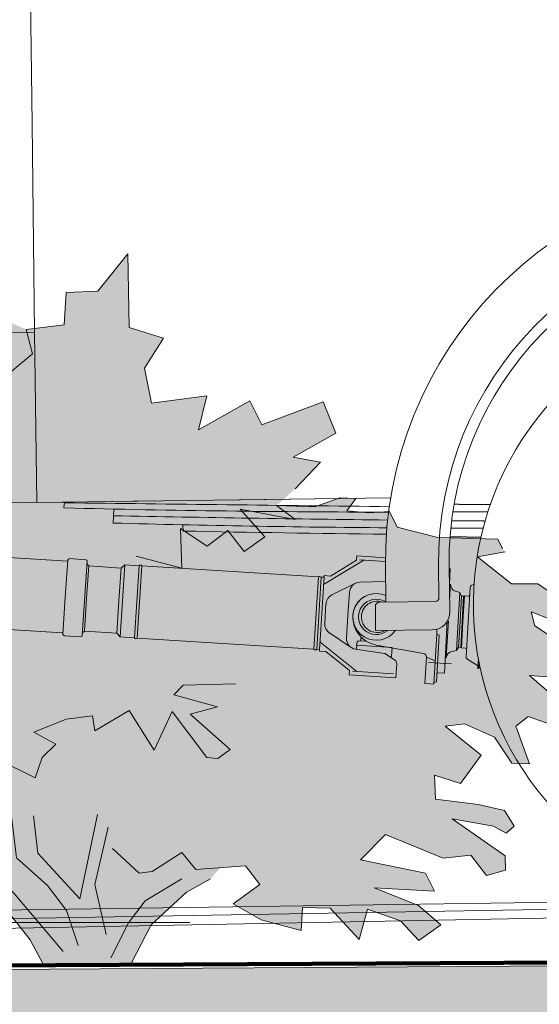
# Model space of a CAD drawing. Header units: metres. Extents: x -52 to 321, y -8 to 26.
# Tile 188 of 256: x 290.996 to 291.728, y -0.224 to 1.163. Entities that reach past the tile are written whole.
import ezdxf

# ---------------------------------------------------------------- set-up
doc = ezdxf.new("R2010")
doc.units = ezdxf.units.M
doc.header["$MEASUREMENT"] = 0
for name, color, linetype in [('60 Auffüllung gesamt', 7, 'Continuous'), ('60 Gelände 2D Übersicht', 7, 'Continuous'), ('60 Pflanzen außen', 7, 'Continuous'), ('70 Kanal', 7, 'Continuous')]:
    doc.layers.add(name, color=color, linetype=linetype)

# ---------------------------------------------------------------- blocks, each defined once
blk = doc.blocks.new('Sträucher 27[20]_2', base_point=(291.0939, -0.1688))
at = {"layer": '60 Pflanzen außen', "linetype": 'Continuous', "lineweight": 0, "true_color": 0xffffff}
blk.add_hatch(color=7, dxfattribs=at).paths.add_polyline_path([(291.3578, 0.4786), (291.3842, 0.5021), (291.4197, 0.5397), (291.3814, 0.5466), (291.4412, 0.5804), (291.4236, 0.6245), (291.337, 0.5921), (291.3201, 0.6263), (291.2478, 0.5855), (291.2595, 0.633), (291.1814, 0.6229), (291.1715, 0.6723), (291.1986, 0.7144), (291.1502, 0.7295), (291.1482, 0.8334), (291.1057, 0.7804), (291.0613, 0.7789), (291.0584, 0.7332), (291.0047, 0.7268), (290.9752, 0.7393), (290.9184, 0.7809), (290.8553, 0.7842), (290.798, 0.8142), (290.7986, 0.791), (290.7158, 0.7926), (290.6795, 0.7553), (290.7088, 0.7231), (290.7303, 0.7417), (290.7303, 0.7638), (290.7576, 0.757), (290.7478, 0.7265), (290.8006, 0.7112), (290.7596, 0.6772), (290.7693, 0.6416), (290.7771, 0.6144), (290.8318, 0.5618), (290.83, 0.5188), (290.7901, 0.5075), (290.7732, 0.555), (290.7303, 0.5686), (290.6742, 0.5912), (290.5796, 0.5838), (290.5633, 0.5662), (290.5076, 0.5794), (290.4588, 0.5674), (290.4215, 0.5354), (290.4226, 0.51), (290.4761, 0.5379), (290.4474, 0.498), (290.3894, 0.4777), (290.3714, 0.4418), (290.4056, 0.4649), (290.466, 0.4719), (290.4457, 0.4303), (290.489, 0.4269), (290.4592, 0.4161), (290.4353, 0.4029), (290.3889, 0.3699), (290.3967, 0.3511), (290.3574, 0.3212), (290.3438, 0.2855), (290.368, 0.2684), (290.3832, 0.2885), (290.3917, 0.242), (290.3455, 0.2156), (290.3483, 0.1819), (290.3641, 0.1963), (290.3855, 0.1716), (290.3999, 0.1581), (290.3828, 0.1346), (290.4322, 0.1349), (290.4389, 0.151), (290.4474, 0.118), (290.404, 0.0992), (290.3686, 0.0655), (290.3773, 0.0381), (290.4284, 0.0387), (290.386, -0.0045), (290.3984, 0.0019), (290.417, -0.0538), (290.4355, -0.0106), (290.4623, -0.0084), (290.4631, -0.0529), (290.489, -0.0397), (290.5289, -0.0864), (290.5534, -0.0832), (290.5587, -0.0774), (290.5351, -0.047), (290.5807, -0.0382), (290.5925, -0.0148), (290.6071, -0.0593), (290.6305, -0.0559), (290.6336, -0.0373), (290.6752, -0.0774), (290.702, -0.0472), (290.7236, -0.0989), (290.736, -0.0451), (290.7917, -0.0055), (290.8153, -0.0285), (290.8232, -0.0529), (290.8508, -0.0471), (290.8868, -0.0573), (290.9149, -0.0935), (290.907, -0.0138), (290.97, -0.0818), (291.0106, -0.1332), (291.0284, -0.1666), (291.1535, -0.1654), (291.181, -0.1121), (291.2306, -0.0662), (291.2646, -0.0472), (291.279, -0.0315), (291.3141, -0.029), (291.3341, -0.0554), (291.2964, -0.0823), (291.3363, -0.1048), (291.3926, -0.12), (291.3943, -0.0877), (291.4333, -0.0884), (291.4743, -0.1326), (291.486, -0.0901), (291.5327, -0.1063), (291.5583, -0.1343), (291.5895, -0.1122), (291.558, -0.0848), (291.4956, -0.0598), (291.5805, -0.0647), (291.568, -0.0392), (291.4762, -0.0205), (291.5114, 0.0151), (291.5929, -0.0183), (291.6317, -0.0139), (291.654, -0.0426), (291.6807, -0.0349), (291.6801, -0.0149), (291.6053, 0.0375), (291.6637, 0.027), (291.6815, 0.0172), (291.693, 0.027), (291.6794, 0.0491), (291.6423, 0.0575), (291.5819, 0.0649), (291.5805, 0.0986), (291.6171, 0.0869), (291.6464, 0.127), (291.5954, 0.1679), (291.6227, 0.1713), (291.6649, 0.1523), (291.6897, 0.1157), (291.7145, 0.1147), (291.695, 0.1679), (291.7126, 0.1815), (291.7555, 0.1662), (291.7692, 0.1916), (291.7145, 0.2394), (291.7595, 0.2358), (291.818, 0.1967), (291.8439, 0.1519), (291.8264, 0.2306), (291.7764, 0.2732), (291.7218, 0.3094), (291.7167, 0.3289), (291.7595, 0.3123), (291.8, 0.2919), (291.8181, 0.268), (291.8163, 0.2986), (291.7702, 0.3385), (291.7263, 0.3685), (291.6892, 0.3682), (291.6413, 0.4062), (291.6802, 0.4133), (291.6762, 0.4175), (291.67, 0.4311), (291.5851, 0.4336), (291.5277, 0.4483), (291.5173, 0.4701), (291.488, 0.4684), (291.4568, 0.4713), (291.4697, 0.4884), (291.447, 0.4894), (291.4118, 0.4769)])
at = {"layer": '60 Pflanzen außen', "color": 8, "linetype": 'Continuous', "lineweight": 18}
for p, q in [((291.1482, 0.8334), (291.1057, 0.7804)), ((291.1502, 0.7295), (291.1482, 0.8334)), ((290.8553, 0.7842), (290.798, 0.8142)), ((290.798, 0.8142), (290.7986, 0.791)), ((290.7158, 0.7926), (290.6795, 0.7553)), ((290.7986, 0.791), (290.7158, 0.7926)), ((290.9184, 0.7809), (290.8553, 0.7842)), ((290.9752, 0.7393), (290.9184, 0.7809)), ((291.0613, 0.7789), (291.0584, 0.7332)), ((291.1057, 0.7804), (291.0613, 0.7789)), ((290.7303, 0.7417), (290.7303, 0.7638)), ((290.7303, 0.7638), (290.7576, 0.757)), ((290.6795, 0.7553), (290.7088, 0.7231)), ((290.7576, 0.757), (290.7478, 0.7265)), ((290.7088, 0.7231), (290.7303, 0.7417)), ((290.7478, 0.7265), (290.8006, 0.7112)), ((291.0584, 0.7332), (291.0047, 0.7268)), ((291.0047, 0.7268), (291.0135, 0.6925)), ((291.1986, 0.7144), (291.1502, 0.7295)), ((290.8006, 0.7112), (290.7596, 0.6772)), ((291.1715, 0.6723), (291.1986, 0.7144)), ((291.0135, 0.6925), (290.9588, 0.6467)), ((290.7596, 0.6772), (290.8885, 0.611)), ((291.1814, 0.6229), (291.1715, 0.6723)), ((290.7693, 0.6416), (290.7771, 0.6144)), ((291.2595, 0.633), (291.1814, 0.6229)), ((291.2478, 0.5855), (291.2595, 0.633)), ((291.3201, 0.6263), (291.2478, 0.5855)), ((291.337, 0.5921), (291.3201, 0.6263)), ((291.4236, 0.6245), (291.337, 0.5921)), ((291.4412, 0.5804), (291.4236, 0.6245)), ((290.7771, 0.6144), (290.8318, 0.5618)), ((290.5796, 0.5838), (290.5633, 0.5662)), ((290.6742, 0.5912), (290.5796, 0.5838)), ((290.7303, 0.5686), (290.6742, 0.5912)), ((290.5076, 0.5794), (290.4588, 0.5674)), ((290.5633, 0.5662), (290.5076, 0.5794)), ((291.3814, 0.5466), (291.4412, 0.5804)), ((290.4588, 0.5674), (290.4215, 0.5354)), ((290.7732, 0.555), (290.7303, 0.5686)), ((290.7901, 0.5075), (290.7732, 0.555)), ((290.8318, 0.5618), (290.83, 0.5188)), ((291.4197, 0.5397), (291.3814, 0.5466)), ((290.4215, 0.5354), (290.4226, 0.51)), ((290.4226, 0.51), (290.4761, 0.5379)), ((290.4761, 0.5379), (290.4474, 0.498)), ((291.3842, 0.5021), (291.4197, 0.5397)), ((290.83, 0.5188), (290.7901, 0.5075)), ((290.4474, 0.498), (290.3894, 0.4777)), ((291.447, 0.4894), (291.4118, 0.4769)), ((291.4697, 0.4884), (291.447, 0.4894)), ((291.4568, 0.4713), (291.4697, 0.4884)), ((290.3894, 0.4777), (290.3714, 0.4418)), ((290.4056, 0.4649), (290.466, 0.4719)), ((290.466, 0.4719), (290.4457, 0.4303)), ((291.3842, 0.459), (291.3064, 0.4735)), ((291.3064, 0.4735), (291.3415, 0.4344)), ((291.4118, 0.4769), (291.3578, 0.4786)), ((291.3578, 0.4786), (291.3842, 0.459)), ((291.488, 0.4684), (291.4568, 0.4713)), ((291.5173, 0.4701), (291.488, 0.4684)), ((291.5277, 0.4483), (291.5173, 0.4701)), ((291.2599, 0.4214), (291.2224, 0.4463)), ((291.2224, 0.4463), (291.2243, 0.3903)), ((291.5851, 0.4336), (291.5277, 0.4483)), ((290.4457, 0.4303), (290.489, 0.4269)), ((291.2891, 0.4434), (291.2599, 0.4214)), ((291.3122, 0.4141), (291.2891, 0.4434)), ((291.3415, 0.4344), (291.3122, 0.4141)), ((291.67, 0.4311), (291.5851, 0.4336)), ((291.6762, 0.4175), (291.67, 0.4311)), ((290.489, 0.4269), (290.4592, 0.4161)), ((290.4353, 0.4029), (290.3889, 0.3699)), ((290.4592, 0.4161), (290.4353, 0.4029)), ((291.2243, 0.3903), (291.1599, 0.4073)), ((291.6413, 0.4062), (291.6802, 0.4133)), ((291.6892, 0.3682), (291.6413, 0.4062)), ((290.3889, 0.3699), (290.3967, 0.3511)), ((291.7263, 0.3685), (291.6892, 0.3682)), ((291.7702, 0.3385), (291.7263, 0.3685)), ((290.3967, 0.3511), (290.3574, 0.3212)), ((291.8163, 0.2986), (291.7702, 0.3385)), ((290.3574, 0.3212), (290.3438, 0.2855)), ((291.7218, 0.3094), (291.7167, 0.3289)), ((291.7167, 0.3289), (291.7595, 0.3123)), ((291.7764, 0.2732), (291.7218, 0.3094)), ((291.7595, 0.3123), (291.8, 0.2919)), ((290.7039, 0.2914), (290.6544, 0.2679)), ((290.7242, 0.2581), (290.7039, 0.2914)), ((291.8, 0.2919), (291.8181, 0.268)), ((291.8181, 0.268), (291.8163, 0.2986)), ((290.3438, 0.2855), (290.368, 0.2684)), ((290.368, 0.2684), (290.3832, 0.2885)), ((290.3832, 0.2885), (290.3917, 0.242)), ((290.6269, 0.2659), (290.5818, 0.2674)), ((290.5818, 0.2674), (290.5889, 0.2056)), ((290.6527, 0.2337), (290.6269, 0.2659)), ((290.6544, 0.2679), (290.6527, 0.2337)), ((291.8264, 0.2306), (291.7764, 0.2732)), ((290.776, 0.2596), (290.7068, 0.217)), ((290.7068, 0.217), (290.7242, 0.2581)), ((290.3917, 0.242), (290.3455, 0.2156)), ((290.417, 0.2435), (290.408, 0.1691)), ((290.4592, 0.2224), (290.417, 0.2435)), ((290.4952, 0.2474), (290.4592, 0.2224)), ((290.565, 0.2351), (290.4952, 0.2474)), ((291.7692, 0.1916), (291.7145, 0.2394)), ((291.7145, 0.2394), (291.7595, 0.2358)), ((290.5498, 0.199), (290.565, 0.2351)), ((291.2263, 0.2256), (291.2131, 0.2121)), ((291.3005, 0.2273), (291.2263, 0.2256)), ((291.7595, 0.2358), (291.818, 0.1967)), ((291.8439, 0.1519), (291.8264, 0.2306)), ((290.3455, 0.2156), (290.3483, 0.1819)), ((291.2131, 0.2121), (291.2745, 0.195)), ((290.3483, 0.1819), (290.3641, 0.1963)), ((290.3641, 0.1963), (290.3855, 0.1716)), ((290.5889, 0.2056), (290.5498, 0.199)), ((291.2745, 0.195), (291.236, 0.1849)), ((291.818, 0.1967), (291.8439, 0.1519)), ((291.0984, 0.1823), (291.0612, 0.1779)), ((291.1017, 0.1612), (291.0984, 0.1823)), ((291.1501, 0.19), (291.1017, 0.1612)), ((291.1853, 0.134), (291.1501, 0.19)), ((291.2107, 0.1883), (291.1853, 0.134)), ((291.2595, 0.1238), (291.2107, 0.1883)), ((291.236, 0.1849), (291.2925, 0.1348)), ((291.695, 0.1679), (291.7126, 0.1815)), ((291.7126, 0.1815), (291.7555, 0.1662)), ((291.7555, 0.1662), (291.7692, 0.1916)), ((290.408, 0.1691), (290.3828, 0.1346)), ((291.0612, 0.1779), (291.0154, 0.1595)), ((291.5954, 0.1679), (291.6227, 0.1713)), ((291.6464, 0.127), (291.5954, 0.1679)), ((291.6227, 0.1713), (291.6649, 0.1523)), ((291.7145, 0.1147), (291.695, 0.1679)), ((291.0154, 0.1595), (291.0466, 0.1425)), ((290.4322, 0.1349), (290.4389, 0.151)), ((290.4389, 0.151), (290.4474, 0.118)), ((291.0466, 0.1425), (291.0275, 0.1236)), ((291.6649, 0.1523), (291.6897, 0.1157)), ((290.3828, 0.1346), (290.4322, 0.1349)), ((291.2925, 0.1348), (291.2751, 0.1221)), ((291.6171, 0.0869), (291.6464, 0.127)), ((290.4474, 0.118), (290.404, 0.0992)), ((290.9529, 0.0865), (290.8337, 0.1119)), ((290.8337, 0.1119), (290.8415, 0.0831)), ((290.9626, 0.1221), (290.9529, 0.0865)), ((291.0173, 0.0952), (290.9626, 0.1221)), ((291.0275, 0.1236), (291.0173, 0.0952)), ((291.2751, 0.1221), (291.2595, 0.1238)), ((291.6897, 0.1157), (291.7145, 0.1147)), ((290.404, 0.0992), (290.3686, 0.0655)), ((291.5819, 0.0649), (291.5805, 0.0986)), ((291.5805, 0.0986), (291.6171, 0.0869)), ((290.8415, 0.0831), (290.8747, 0.078)), ((290.8747, 0.078), (290.8845, 0.0493)), ((290.3686, 0.0655), (290.3773, 0.0381)), ((290.7816, 0.0605), (290.7681, 0.0297)), ((290.8103, 0.0406), (290.7816, 0.0605)), ((291.6423, 0.0575), (291.5819, 0.0649)), ((291.6794, 0.0491), (291.6423, 0.0575)), ((290.8845, 0.0493), (290.9172, 0.038)), ((290.9909, -0.0175), (290.9833, 0.0486)), ((291.0213, -0.0111), (291.0152, 0.0417)), ((291.0805, -0.0752), (291.1052, 0.0436)), ((291.693, 0.027), (291.6794, 0.0491)), ((290.3773, 0.0381), (290.4284, 0.0387)), ((290.4284, 0.0387), (290.386, -0.0045)), ((290.7382, 0.041), (290.699, 0.0084)), ((290.7681, 0.0297), (290.7382, 0.041)), ((290.8615, 0.0185), (290.8103, 0.0406)), ((290.9172, 0.038), (290.9138, 0.0101)), ((291.6801, -0.0149), (291.6053, 0.0375)), ((291.6053, 0.0375), (291.6637, 0.027)), ((290.9138, 0.0101), (290.8615, 0.0185)), ((291.1202, 0.0255), (291.1017, -0.0554)), ((291.4762, -0.0205), (291.5114, 0.0151)), ((291.5114, 0.0151), (291.5929, -0.0183)), ((291.6637, 0.027), (291.6815, 0.0172)), ((291.6815, 0.0172), (291.693, 0.027)), ((290.386, -0.0045), (290.3984, 0.0019)), ((290.3984, 0.0019), (290.417, -0.0538)), ((290.699, 0.0084), (290.6482, 0.0084)), ((290.417, -0.0538), (290.4355, -0.0106)), ((290.4355, -0.0106), (290.4623, -0.0084)), ((290.4623, -0.0084), (290.4631, -0.0529)), ((290.736, -0.0451), (290.7917, -0.0055)), ((290.7917, -0.0055), (290.8153, -0.0285)), ((290.97, -0.0818), (290.907, -0.0138)), ((291.0805, -0.0752), (291.0213, -0.0111)), ((291.1639, -0.0393), (291.1265, -0.0045)), ((291.1822, -0.0368), (291.2243, -0.0103)), ((291.2243, -0.0103), (291.2438, -0.0341)), ((290.5807, -0.0382), (290.5925, -0.0148)), ((290.5925, -0.0148), (290.6071, -0.0593)), ((290.9879, -0.068), (290.9426, -0.0223)), ((291.0349, -0.0568), (290.9909, -0.0175)), ((291.568, -0.0392), (291.4762, -0.0205)), ((291.5929, -0.0183), (291.6317, -0.0139)), ((291.6317, -0.0139), (291.654, -0.0426)), ((291.6807, -0.0349), (291.6801, -0.0149)), ((290.4631, -0.0529), (290.489, -0.0397)), ((290.489, -0.0397), (290.5289, -0.0864)), ((290.5351, -0.047), (290.5807, -0.0382)), ((290.6305, -0.0559), (290.6336, -0.0373)), ((290.6336, -0.0373), (290.6752, -0.0774)), ((290.8153, -0.0285), (290.8232, -0.0529)), ((291.1822, -0.0368), (291.1639, -0.0393)), ((291.2438, -0.0341), (291.3141, -0.029)), ((291.3141, -0.029), (291.3341, -0.0554)), ((291.5805, -0.0647), (291.568, -0.0392)), ((291.654, -0.0426), (291.6807, -0.0349)), ((290.5587, -0.0774), (290.5351, -0.047)), ((290.6752, -0.0774), (290.702, -0.0472)), ((290.702, -0.0472), (290.7236, -0.0989)), ((290.7236, -0.0989), (290.736, -0.0451)), ((290.8232, -0.0529), (290.8508, -0.0471)), ((290.8508, -0.0471), (290.8868, -0.0573)), ((291.1017, -0.0554), (291.1175, -0.1258)), ((291.1726, -0.0782), (291.2244, -0.0471)), ((291.2306, -0.0662), (291.2646, -0.0472)), ((291.3341, -0.0554), (291.2964, -0.0823)), ((290.6071, -0.0593), (290.6305, -0.0559)), ((290.8868, -0.0573), (290.9149, -0.0935)), ((291.057, -0.1498), (290.9879, -0.068)), ((291.0614, -0.092), (291.0349, -0.0568)), ((291.181, -0.1121), (291.2306, -0.0662)), ((291.558, -0.0848), (291.4956, -0.0598)), ((291.4956, -0.0598), (291.5805, -0.0647)), ((290.5534, -0.0832), (290.5587, -0.0774)), ((291.0106, -0.1332), (290.97, -0.0818)), ((291.149, -0.109), (291.1726, -0.0782)), ((291.2964, -0.0823), (291.3363, -0.1048)), ((290.5289, -0.0864), (290.5534, -0.0832)), ((291.0782, -0.141), (291.0614, -0.092)), ((291.3926, -0.12), (291.3943, -0.0877)), ((291.3943, -0.0877), (291.4333, -0.0884)), ((291.4333, -0.0884), (291.4743, -0.1326)), ((291.4743, -0.1326), (291.486, -0.0901)), ((291.486, -0.0901), (291.5327, -0.1063)), ((291.5895, -0.1122), (291.558, -0.0848)), ((291.1242, -0.1586), (291.149, -0.109)), ((291.3363, -0.1048), (291.3926, -0.12)), ((291.5327, -0.1063), (291.5583, -0.1343)), ((291.1535, -0.1654), (291.181, -0.1121)), ((291.5583, -0.1343), (291.5895, -0.1122)), ((291.0106, -0.1332), (291.0284, -0.1666))]:
    blk.add_line(p, q, dxfattribs=at)

msp = doc.modelspace()

# ---------------------------------------------------------------- hatches: boundary and pattern name
at = {"layer": '60 Auffüllung gesamt', "linetype": 'Continuous', "lineweight": 18, "true_color": 0xffa8a8}
h = msp.add_hatch(dxfattribs=at)
h.set_pattern_fill('Boden__gewachsen_0002', color=21, style=0, pattern_type=2)
h.set_pattern_definition([(45, (33626.11544, -0.00275), (-0.2121320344, 0.2121320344), []), (45, (33626.0447, 0.06797), (-0.424264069, 0.424264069), []), (45, (33625.974, 0.1387), (-0.424264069, 0.424264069), []), (135, (33625.9033, 0.20939), (0.07071067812, 0.07071067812), [0.3, -0.3])])
h.paths.add_polyline_path([(306.9179, -0.072), (286.6743, -0.2027), (286.6743, -1.3281), (315.6978, -1.5396), (317.6986, -1.561), (317.6986, -1.5436), (315.6347, -0.2512), (315.2821, -0.016)])
at = {"layer": '60 Auffüllung gesamt', "linetype": 'Continuous', "lineweight": 0, "true_color": 0x000000}
msp.add_hatch(color=18, dxfattribs=at).paths.add_polyline_path([(289.6675, -0.1418), (289.7392, -0.1405), (289.8405, -0.1385), (290.3508, -0.1288), (290.3508, -0.1288), (290.3569, -0.1287), (290.3926, -0.128), (290.3998, -0.1279), (290.4074, -0.1278), (290.4134, -0.1277), (290.4881, -0.1262), (290.4942, -0.1261), (290.5955, -0.1242), (290.5956, -0.1242), (292.4561, -0.0889), (290.7759, -0.1208), (292.4517, -0.0889), (289.6676, -0.1416)])

# ---------------------------------------------------------------- linework, layer by layer
at = {"color": 7, "linetype": 'Continuous', "lineweight": 13}
for p, q in [((290.9984, 2.1527), (291.013, 1.0164)), ((291.013, 1.0164), (291.0167, 0.7228)), ((291.0167, 0.7228), (289.7641, 0.7067)), ((291.0167, 0.7228), (290.8279, 0.7204)), ((291.0167, 0.7228), (291.0198, 0.4831)), ((291.0198, 0.4831), (291.5187, 0.4896)), ((291.5187, 0.4896), (291.2718, 0.4864)), ((291.0583, 0.4836), (290.7175, 0.4793)), ((291.058, 0.4754), (291.0586, 0.4836)), ((291.1255, 0.4844), (291.1854, 0.4852)), ((291.1276, 0.4539), (291.1282, 0.4738)), ((291.1276, 0.4539), (291.1282, 0.4738)), ((291.2259, 0.4427), (291.2258, 0.4515)), ((291.2259, 0.4427), (291.2258, 0.4515)), ((290.7183, 0.4222), (291.0632, 0.4004)), ((291.0888, 0.4022), (291.066, 0.4038)), ((291.4708, 0.4076), (291.4704, 0.4016)), ((291.5113, 0.4051), (291.4708, 0.4076)), ((291.0633, 0.4018), (291.0598, 0.3492)), ((291.0906, 0.4001), (291.0838, 0.2956)), ((291.093, 0.3937), (291.0899, 0.3478)), ((291.093, 0.3937), (291.0904, 0.3966)), ((291.093, 0.3937), (291.1387, 0.3906)), ((291.093, 0.3937), (291.093, 0.3937)), ((291.1387, 0.3906), (291.1356, 0.3448)), ((291.1387, 0.3906), (291.1439, 0.3953)), ((291.1439, 0.3953), (291.1405, 0.3444)), ((291.1439, 0.3953), (291.1641, 0.3939)), ((291.1641, 0.3939), (291.1573, 0.2923)), ((291.1611, 0.2916), (291.1679, 0.3939)), ((291.1679, 0.3939), (291.4169, 0.3782)), ((291.4808, 0.4018), (291.4242, 0.3673)), ((291.4582, 0.3942), (291.4338, 0.3793)), ((291.4704, 0.4016), (291.4582, 0.3942)), ((291.5113, 0.3999), (291.4746, 0.4022)), ((291.5113, 0.3926), (291.512, 0.3457)), ((291.5862, 0.3935), (291.5868, 0.3486)), ((291.6012, 0.3937), (291.6021, 0.3288)), ((291.6012, 0.3937), (291.6021, 0.3288)), ((291.6028, 0.3899), (291.6016, 0.3678)), ((291.4169, 0.3782), (291.4105, 0.2761)), ((291.4144, 0.2761), (291.4208, 0.3777)), ((291.4208, 0.3777), (291.4249, 0.3775)), ((291.4231, 0.3491), (291.4249, 0.3775)), ((291.4249, 0.3775), (291.425, 0.3799)), ((291.425, 0.3799), (291.4338, 0.3793)), ((291.4358, 0.3527), (291.4689, 0.3691)), ((291.5116, 0.3715), (291.4752, 0.3706)), ((291.6031, 0.368), (291.6018, 0.3463)), ((291.6278, 0.3144), (291.6306, 0.3633)), ((291.6322, 0.3658), (291.6363, 0.3678)), ((291.0565, 0.2975), (291.0598, 0.3496)), ((291.087, 0.3017), (291.0899, 0.3475)), ((291.4231, 0.3491), (291.4217, 0.3266)), ((291.4585, 0.3243), (291.4606, 0.3566)), ((291.6099, 0.358), (291.6163, 0.3559)), ((291.6163, 0.3559), (291.6139, 0.3152)), ((291.6186, 0.3512), (291.6163, 0.3559)), ((291.6186, 0.3512), (291.6166, 0.3151)), ((291.6216, 0.351), (291.6186, 0.3512)), ((291.6216, 0.351), (291.6195, 0.3149)), ((291.6205, 0.3149), (291.6226, 0.3514)), ((291.6226, 0.3514), (291.6284, 0.3511)), ((291.1327, 0.2988), (291.1356, 0.3447)), ((291.1373, 0.2935), (291.1405, 0.3444)), ((291.4275, 0.3402), (291.4258, 0.3125)), ((291.4975, 0.3025), (291.4971, 0.3365)), ((291.5819, 0.3436), (291.503, 0.3425)), ((291.4203, 0.3042), (291.4217, 0.3266)), ((291.4585, 0.3243), (291.4565, 0.2921)), ((291.0554, 0.2994), (290.8233, 0.314)), ((291.5944, 0.2423), (291.5986, 0.3161)), ((291.5971, 0.264), (291.6001, 0.316)), ((291.6116, 0.2746), (291.6139, 0.3152)), ((291.6145, 0.2789), (291.6166, 0.3151)), ((291.6175, 0.2788), (291.6195, 0.3149)), ((291.6205, 0.3149), (291.6184, 0.2783)), ((291.6278, 0.3144), (291.625, 0.2656)), ((291.0817, 0.2937), (291.059, 0.2952)), ((291.087, 0.3017), (291.0841, 0.2991)), ((291.087, 0.3017), (291.1327, 0.2988)), ((291.087, 0.3017), (291.087, 0.3017)), ((291.1327, 0.2988), (291.1373, 0.2935)), ((291.1373, 0.2935), (291.1575, 0.2922)), ((291.1613, 0.2918), (291.4105, 0.2761)), ((291.4203, 0.3042), (291.4185, 0.2758)), ((291.4324, 0.2991), (291.4632, 0.2787)), ((291.5774, 0.3035), (291.4975, 0.3025)), ((291.5774, 0.3035), (291.4975, 0.3025)), ((291.5836, 0.2975), (291.5796, 0.2272)), ((291.587, 0.296), (291.5832, 0.2302)), ((291.5836, 0.2975), (291.584, 0.3045)), ((291.587, 0.296), (291.5836, 0.2975)), ((291.4709, 0.2447), (291.4191, 0.286)), ((291.4703, 0.2819), (291.4717, 0.2867)), ((291.4703, 0.2819), (291.5203, 0.2788)), ((291.4709, 0.2819), (291.4705, 0.2761)), ((291.4733, 0.2881), (291.4844, 0.2874)), ((291.4765, 0.2912), (291.4763, 0.2879)), ((291.4765, 0.2912), (291.4795, 0.291)), ((291.5651, 0.2701), (291.4983, 0.2821)), ((291.5207, 0.2787), (291.5199, 0.2665)), ((291.6145, 0.2789), (291.6116, 0.2746)), ((291.6175, 0.2788), (291.6145, 0.2789)), ((291.6184, 0.2783), (291.6242, 0.2779)), ((291.4144, 0.2761), (291.4185, 0.2758)), ((291.4185, 0.2758), (291.4183, 0.2734)), ((291.4183, 0.2734), (291.4271, 0.2729)), ((291.4606, 0.2461), (291.4271, 0.2729)), ((291.5101, 0.2701), (291.4692, 0.2763)), ((291.5246, 0.2609), (291.5114, 0.2697)), ((291.5191, 0.2651), (291.5186, 0.2648)), ((291.5692, 0.2649), (291.5671, 0.2279)), ((291.5692, 0.2649), (291.5815, 0.26)), ((291.5956, 0.264), (291.5971, 0.2639)), ((291.5971, 0.2639), (291.5971, 0.264)), ((291.6051, 0.2732), (291.6116, 0.2746)), ((291.526, 0.236), (291.5273, 0.2555)), ((291.5722, 0.2576), (291.6044, 0.2558)), ((291.6263, 0.2629), (291.6411, 0.2533)), ((291.6424, 0.2631), (291.6416, 0.2491)), ((291.6433, 0.2582), (291.6428, 0.2491)), ((291.4602, 0.2402), (291.4606, 0.2461)), ((291.526, 0.236), (291.4602, 0.2402)), ((291.5227, 0.2414), (291.4647, 0.2451)), ((291.5839, 0.2429), (291.5944, 0.2423)), ((291.6428, 0.2491), (291.6416, 0.2491)), ((291.5671, 0.2279), (291.5796, 0.2272)), ((291.5832, 0.2302), (291.5798, 0.2294))]:
    msp.add_line(p, q, dxfattribs=at)
at = {"color": 7, "linetype": 'Continuous', "lineweight": 13, "flags": 128}
for points in [[(291.6591, 0.4799), (291.6587, 0.4799), (291.6583, 0.4799), (291.6579, 0.4799), (291.6575, 0.4799), (291.6571, 0.4799), (291.6567, 0.4799), (291.6563, 0.4799), (291.6559, 0.4799), (291.6555, 0.4799), (291.6552, 0.4799), (291.6548, 0.4799), (291.6544, 0.4799), (291.654, 0.4799), (291.6536, 0.4799), (291.6532, 0.4799), (291.6528, 0.4799), (291.6524, 0.4799), (291.652, 0.4799), (291.6516, 0.4799), (291.6512, 0.4799), (291.6508, 0.48), (291.6504, 0.48), (291.65, 0.48), (291.6496, 0.48), (291.6492, 0.48), (291.6488, 0.48), (291.6484, 0.48), (291.648, 0.48), (291.6476, 0.48), (291.6472, 0.48), (291.6468, 0.48), (291.6464, 0.48), (291.646, 0.48), (291.6456, 0.48), (291.6452, 0.48), (291.6448, 0.48), (291.6444, 0.48), (291.644, 0.48), (291.6436, 0.48), (291.6433, 0.48), (291.6429, 0.48), (291.6425, 0.48), (291.6421, 0.4801), (291.6417, 0.4801), (291.6413, 0.4801), (291.6409, 0.4801), (291.6405, 0.4801), (291.6401, 0.4801), (291.6397, 0.4801), (291.6393, 0.4801), (291.6389, 0.4801), (291.6385, 0.4801), (291.6381, 0.4801), (291.6377, 0.4801), (291.6373, 0.4801), (291.6369, 0.4801), (291.6365, 0.4801), (291.6361, 0.4801), (291.6357, 0.4801), (291.6353, 0.4801), (291.6349, 0.4801), (291.6345, 0.4801), (291.6341, 0.4801), (291.6337, 0.4801), (291.6333, 0.4801), (291.6329, 0.4802), (291.6325, 0.4802), (291.6321, 0.4802), (291.6317, 0.4802), (291.6313, 0.4802), (291.631, 0.4802), (291.6306, 0.4802), (291.6302, 0.4802), (291.6298, 0.4802), (291.6294, 0.4802), (291.629, 0.4802), (291.6286, 0.4802), (291.6282, 0.4802), (291.6278, 0.4802), (291.6274, 0.4802), (291.627, 0.4802), (291.6266, 0.4802), (291.6262, 0.4802), (291.6258, 0.4802), (291.6254, 0.4802), (291.625, 0.4802), (291.6246, 0.4802), (291.6242, 0.4802), (291.6238, 0.4803), (291.6234, 0.4803), (291.623, 0.4803), (291.6226, 0.4803), (291.6222, 0.4803), (291.6218, 0.4803), (291.6214, 0.4803), (291.621, 0.4803), (291.6206, 0.4803), (291.6202, 0.4803), (291.6198, 0.4803), (291.6194, 0.4803), (291.6191, 0.4803), (291.6187, 0.4803), (291.6183, 0.4803), (291.6179, 0.4803), (291.6175, 0.4803), (291.6171, 0.4803), (291.6167, 0.4803), (291.6163, 0.4803), (291.6159, 0.4803), (291.6155, 0.4803), (291.6151, 0.4804), (291.6147, 0.4804), (291.6143, 0.4804), (291.6139, 0.4804), (291.6135, 0.4804), (291.6131, 0.4804), (291.6127, 0.4804), (291.6123, 0.4804), (291.6119, 0.4804), (291.6115, 0.4804), (291.6111, 0.4804), (291.6107, 0.4804), (291.6103, 0.4804), (291.6099, 0.4804), (291.6095, 0.4804), (291.6091, 0.4804), (291.6087, 0.4804), (291.6083, 0.4804)], [(291.6591, 0.4799), (291.6587, 0.4799), (291.6583, 0.4799), (291.6579, 0.4799), (291.6575, 0.4799), (291.6571, 0.4799), (291.6567, 0.4799), (291.6563, 0.4799), (291.6559, 0.4799), (291.6555, 0.4799), (291.6552, 0.4799), (291.6548, 0.4799), (291.6544, 0.4799), (291.654, 0.4799), (291.6536, 0.4799), (291.6532, 0.4799), (291.6528, 0.4799), (291.6524, 0.4799), (291.652, 0.4799), (291.6516, 0.4799), (291.6512, 0.4799), (291.6508, 0.48), (291.6504, 0.48), (291.65, 0.48), (291.6496, 0.48), (291.6492, 0.48), (291.6488, 0.48), (291.6484, 0.48), (291.648, 0.48), (291.6476, 0.48), (291.6472, 0.48), (291.6468, 0.48), (291.6464, 0.48), (291.646, 0.48), (291.6456, 0.48), (291.6452, 0.48), (291.6448, 0.48), (291.6444, 0.48), (291.644, 0.48), (291.6436, 0.48), (291.6433, 0.48), (291.6429, 0.48), (291.6425, 0.48), (291.6421, 0.4801), (291.6417, 0.4801), (291.6413, 0.4801), (291.6409, 0.4801), (291.6405, 0.4801), (291.6401, 0.4801), (291.6397, 0.4801), (291.6393, 0.4801), (291.6389, 0.4801), (291.6385, 0.4801), (291.6381, 0.4801), (291.6377, 0.4801), (291.6373, 0.4801), (291.6369, 0.4801), (291.6365, 0.4801), (291.6361, 0.4801), (291.6357, 0.4801), (291.6353, 0.4801), (291.6349, 0.4801), (291.6345, 0.4801), (291.6341, 0.4801), (291.6337, 0.4801), (291.6333, 0.4801), (291.6329, 0.4802), (291.6325, 0.4802), (291.6321, 0.4802), (291.6317, 0.4802), (291.6313, 0.4802), (291.631, 0.4802), (291.6306, 0.4802), (291.6302, 0.4802), (291.6298, 0.4802), (291.6294, 0.4802), (291.629, 0.4802), (291.6286, 0.4802), (291.6282, 0.4802), (291.6278, 0.4802), (291.6274, 0.4802), (291.627, 0.4802), (291.6266, 0.4802), (291.6262, 0.4802), (291.6258, 0.4802), (291.6254, 0.4802), (291.625, 0.4802), (291.6246, 0.4802), (291.6242, 0.4802), (291.6238, 0.4803), (291.6234, 0.4803), (291.623, 0.4803), (291.6226, 0.4803), (291.6222, 0.4803), (291.6218, 0.4803), (291.6214, 0.4803), (291.621, 0.4803), (291.6206, 0.4803), (291.6202, 0.4803), (291.6198, 0.4803), (291.6194, 0.4803), (291.6191, 0.4803), (291.6187, 0.4803), (291.6183, 0.4803), (291.6179, 0.4803), (291.6175, 0.4803), (291.6171, 0.4803), (291.6167, 0.4803), (291.6163, 0.4803), (291.6159, 0.4803), (291.6155, 0.4803), (291.6151, 0.4804), (291.6147, 0.4804), (291.6143, 0.4804), (291.6139, 0.4804), (291.6135, 0.4804), (291.6131, 0.4804), (291.6127, 0.4804), (291.6123, 0.4804), (291.6119, 0.4804), (291.6115, 0.4804), (291.6111, 0.4804), (291.6107, 0.4804), (291.6103, 0.4804), (291.6099, 0.4804), (291.6095, 0.4804), (291.6091, 0.4804), (291.6087, 0.4804), (291.6083, 0.4804)], [(291.6518, 0.4568), (291.6515, 0.4568), (291.6511, 0.4568), (291.6507, 0.4568), (291.6503, 0.4568), (291.65, 0.4568), (291.6496, 0.4569), (291.6492, 0.4569), (291.6489, 0.4569), (291.6485, 0.4569), (291.6481, 0.4569), (291.6478, 0.4569), (291.6474, 0.4569), (291.647, 0.4569), (291.6467, 0.4569), (291.6463, 0.4569), (291.6459, 0.4569), (291.6456, 0.4569), (291.6452, 0.4569), (291.6448, 0.4569), (291.6445, 0.4569), (291.6441, 0.4569), (291.6437, 0.4569), (291.6434, 0.4569), (291.643, 0.4569), (291.6426, 0.4569), (291.6423, 0.4569), (291.6419, 0.4569), (291.6415, 0.4569), (291.6412, 0.4569), (291.6408, 0.4569), (291.6404, 0.4569), (291.6401, 0.457), (291.6397, 0.457), (291.6393, 0.457), (291.639, 0.457), (291.6386, 0.457), (291.6382, 0.457), (291.6379, 0.457), (291.6375, 0.457), (291.6371, 0.457), (291.6368, 0.457), (291.6364, 0.457), (291.636, 0.457), (291.6357, 0.457), (291.6353, 0.457), (291.6349, 0.457), (291.6346, 0.457), (291.6342, 0.457), (291.6338, 0.457), (291.6335, 0.457), (291.6331, 0.457), (291.6327, 0.457), (291.6324, 0.457), (291.632, 0.457), (291.6316, 0.457), (291.6313, 0.457), (291.6309, 0.457), (291.6305, 0.4571), (291.6302, 0.4571), (291.6298, 0.4571), (291.6294, 0.4571), (291.6291, 0.4571), (291.6287, 0.4571), (291.6283, 0.4571), (291.628, 0.4571), (291.6276, 0.4571), (291.6272, 0.4571), (291.6268, 0.4571), (291.6265, 0.4571), (291.6261, 0.4571), (291.6257, 0.4571), (291.6254, 0.4571), (291.625, 0.4571), (291.6246, 0.4571), (291.6243, 0.4571), (291.6239, 0.4571), (291.6235, 0.4571), (291.6232, 0.4571), (291.6228, 0.4571), (291.6224, 0.4571), (291.6221, 0.4571), (291.6217, 0.4571), (291.6213, 0.4572), (291.621, 0.4572), (291.6206, 0.4572), (291.6202, 0.4572), (291.6199, 0.4572), (291.6195, 0.4572), (291.6191, 0.4572), (291.6188, 0.4572), (291.6184, 0.4572), (291.618, 0.4572), (291.6177, 0.4572), (291.6173, 0.4572), (291.6169, 0.4572), (291.6166, 0.4572), (291.6162, 0.4572), (291.6158, 0.4572), (291.6155, 0.4572), (291.6151, 0.4572), (291.6147, 0.4572), (291.6144, 0.4572), (291.614, 0.4572), (291.6136, 0.4572), (291.6133, 0.4572), (291.6129, 0.4572), (291.6125, 0.4572), (291.6122, 0.4572), (291.6118, 0.4573), (291.6114, 0.4573), (291.6111, 0.4573), (291.6107, 0.4573), (291.6103, 0.4573), (291.61, 0.4573), (291.6096, 0.4573), (291.6092, 0.4573), (291.6089, 0.4573), (291.6085, 0.4573), (291.6081, 0.4573), (291.6078, 0.4573), (291.6074, 0.4573), (291.607, 0.4573), (291.6067, 0.4573), (291.6063, 0.4573), (291.6059, 0.4573), (291.6056, 0.4573), (291.6052, 0.4573), (291.6048, 0.4573)], [(291.6518, 0.4568), (291.6515, 0.4568), (291.6511, 0.4568), (291.6507, 0.4568), (291.6503, 0.4568), (291.65, 0.4568), (291.6496, 0.4569), (291.6492, 0.4569), (291.6489, 0.4569), (291.6485, 0.4569), (291.6481, 0.4569), (291.6478, 0.4569), (291.6474, 0.4569), (291.647, 0.4569), (291.6467, 0.4569), (291.6463, 0.4569), (291.6459, 0.4569), (291.6456, 0.4569), (291.6452, 0.4569), (291.6448, 0.4569), (291.6445, 0.4569), (291.6441, 0.4569), (291.6437, 0.4569), (291.6434, 0.4569), (291.643, 0.4569), (291.6426, 0.4569), (291.6423, 0.4569), (291.6419, 0.4569), (291.6415, 0.4569), (291.6412, 0.4569), (291.6408, 0.4569), (291.6404, 0.4569), (291.6401, 0.457), (291.6397, 0.457), (291.6393, 0.457), (291.639, 0.457), (291.6386, 0.457), (291.6382, 0.457), (291.6379, 0.457), (291.6375, 0.457), (291.6371, 0.457), (291.6368, 0.457), (291.6364, 0.457), (291.636, 0.457), (291.6357, 0.457), (291.6353, 0.457), (291.6349, 0.457), (291.6346, 0.457), (291.6342, 0.457), (291.6338, 0.457), (291.6335, 0.457), (291.6331, 0.457), (291.6327, 0.457), (291.6324, 0.457), (291.632, 0.457), (291.6316, 0.457), (291.6313, 0.457), (291.6309, 0.457), (291.6305, 0.4571), (291.6302, 0.4571), (291.6298, 0.4571), (291.6294, 0.4571), (291.6291, 0.4571), (291.6287, 0.4571), (291.6283, 0.4571), (291.628, 0.4571), (291.6276, 0.4571), (291.6272, 0.4571), (291.6268, 0.4571), (291.6265, 0.4571), (291.6261, 0.4571), (291.6257, 0.4571), (291.6254, 0.4571), (291.625, 0.4571), (291.6246, 0.4571), (291.6243, 0.4571), (291.6239, 0.4571), (291.6235, 0.4571), (291.6232, 0.4571), (291.6228, 0.4571), (291.6224, 0.4571), (291.6221, 0.4571), (291.6217, 0.4571), (291.6213, 0.4572), (291.621, 0.4572), (291.6206, 0.4572), (291.6202, 0.4572), (291.6199, 0.4572), (291.6195, 0.4572), (291.6191, 0.4572), (291.6188, 0.4572), (291.6184, 0.4572), (291.618, 0.4572), (291.6177, 0.4572), (291.6173, 0.4572), (291.6169, 0.4572), (291.6166, 0.4572), (291.6162, 0.4572), (291.6158, 0.4572), (291.6155, 0.4572), (291.6151, 0.4572), (291.6147, 0.4572), (291.6144, 0.4572), (291.614, 0.4572), (291.6136, 0.4572), (291.6133, 0.4572), (291.6129, 0.4572), (291.6125, 0.4572), (291.6122, 0.4572), (291.6118, 0.4573), (291.6114, 0.4573), (291.6111, 0.4573), (291.6107, 0.4573), (291.6103, 0.4573), (291.61, 0.4573), (291.6096, 0.4573), (291.6092, 0.4573), (291.6089, 0.4573), (291.6085, 0.4573), (291.6081, 0.4573), (291.6078, 0.4573), (291.6074, 0.4573), (291.607, 0.4573), (291.6067, 0.4573), (291.6063, 0.4573), (291.6059, 0.4573), (291.6056, 0.4573), (291.6052, 0.4573), (291.6048, 0.4573)], [(291.646, 0.4341), (291.6457, 0.4341), (291.6453, 0.4341), (291.645, 0.4341), (291.6446, 0.4341), (291.6443, 0.4341), (291.644, 0.4341), (291.6436, 0.4341), (291.6433, 0.4342), (291.6429, 0.4342), (291.6426, 0.4342), (291.6423, 0.4342), (291.6419, 0.4342), (291.6416, 0.4342), (291.6412, 0.4342), (291.6409, 0.4342), (291.6406, 0.4342), (291.6402, 0.4342), (291.6399, 0.4342), (291.6395, 0.4342), (291.6392, 0.4342), (291.6389, 0.4342), (291.6385, 0.4342), (291.6382, 0.4342), (291.6378, 0.4342), (291.6375, 0.4342), (291.6372, 0.4342), (291.6368, 0.4342), (291.6365, 0.4342), (291.6361, 0.4342), (291.6358, 0.4342), (291.6355, 0.4342), (291.6351, 0.4342), (291.6348, 0.4342), (291.6344, 0.4342), (291.6341, 0.4343), (291.6338, 0.4343), (291.6334, 0.4343), (291.6331, 0.4343), (291.6327, 0.4343), (291.6324, 0.4343), (291.6321, 0.4343), (291.6317, 0.4343), (291.6314, 0.4343), (291.631, 0.4343), (291.6307, 0.4343), (291.6304, 0.4343), (291.63, 0.4343), (291.6297, 0.4343), (291.6294, 0.4343), (291.629, 0.4343), (291.6287, 0.4343), (291.6283, 0.4343), (291.628, 0.4343), (291.6277, 0.4343), (291.6273, 0.4343), (291.627, 0.4343), (291.6266, 0.4343), (291.6263, 0.4343), (291.626, 0.4343), (291.6256, 0.4343), (291.6253, 0.4344), (291.6249, 0.4344), (291.6246, 0.4344), (291.6243, 0.4344), (291.6239, 0.4344), (291.6236, 0.4344), (291.6232, 0.4344), (291.6229, 0.4344), (291.6226, 0.4344), (291.6222, 0.4344), (291.6219, 0.4344), (291.6215, 0.4344), (291.6212, 0.4344), (291.6209, 0.4344), (291.6205, 0.4344), (291.6202, 0.4344), (291.6198, 0.4344), (291.6195, 0.4344), (291.6192, 0.4344), (291.6188, 0.4344), (291.6185, 0.4344), (291.6181, 0.4344), (291.6178, 0.4344), (291.6175, 0.4344), (291.6171, 0.4344), (291.6168, 0.4344), (291.6164, 0.4345), (291.6161, 0.4345), (291.6158, 0.4345), (291.6154, 0.4345), (291.6151, 0.4345), (291.6147, 0.4345), (291.6144, 0.4345), (291.6141, 0.4345), (291.6137, 0.4345), (291.6134, 0.4345), (291.613, 0.4345), (291.6127, 0.4345), (291.6124, 0.4345), (291.612, 0.4345), (291.6117, 0.4345), (291.6113, 0.4345), (291.611, 0.4345), (291.6107, 0.4345), (291.6103, 0.4345), (291.61, 0.4345), (291.6096, 0.4345), (291.6093, 0.4345), (291.609, 0.4345), (291.6086, 0.4345), (291.6083, 0.4345), (291.6079, 0.4345), (291.6076, 0.4346), (291.6073, 0.4346), (291.6069, 0.4346), (291.6066, 0.4346), (291.6063, 0.4346), (291.6059, 0.4346), (291.6056, 0.4346), (291.6052, 0.4346), (291.6049, 0.4346), (291.6046, 0.4346), (291.6042, 0.4346), (291.6039, 0.4346), (291.6035, 0.4346), (291.6032, 0.4346), (291.6029, 0.4346), (291.6025, 0.4346)], [(291.646, 0.4341), (291.6457, 0.4341), (291.6453, 0.4341), (291.645, 0.4341), (291.6446, 0.4341), (291.6443, 0.4341), (291.644, 0.4341), (291.6436, 0.4341), (291.6433, 0.4342), (291.6429, 0.4342), (291.6426, 0.4342), (291.6423, 0.4342), (291.6419, 0.4342), (291.6416, 0.4342), (291.6412, 0.4342), (291.6409, 0.4342), (291.6406, 0.4342), (291.6402, 0.4342), (291.6399, 0.4342), (291.6395, 0.4342), (291.6392, 0.4342), (291.6389, 0.4342), (291.6385, 0.4342), (291.6382, 0.4342), (291.6378, 0.4342), (291.6375, 0.4342), (291.6372, 0.4342), (291.6368, 0.4342), (291.6365, 0.4342), (291.6361, 0.4342), (291.6358, 0.4342), (291.6355, 0.4342), (291.6351, 0.4342), (291.6348, 0.4342), (291.6344, 0.4342), (291.6341, 0.4343), (291.6338, 0.4343), (291.6334, 0.4343), (291.6331, 0.4343), (291.6327, 0.4343), (291.6324, 0.4343), (291.6321, 0.4343), (291.6317, 0.4343), (291.6314, 0.4343), (291.631, 0.4343), (291.6307, 0.4343), (291.6304, 0.4343), (291.63, 0.4343), (291.6297, 0.4343), (291.6294, 0.4343), (291.629, 0.4343), (291.6287, 0.4343), (291.6283, 0.4343), (291.628, 0.4343), (291.6277, 0.4343), (291.6273, 0.4343), (291.627, 0.4343), (291.6266, 0.4343), (291.6263, 0.4343), (291.626, 0.4343), (291.6256, 0.4343), (291.6253, 0.4344), (291.6249, 0.4344), (291.6246, 0.4344), (291.6243, 0.4344), (291.6239, 0.4344), (291.6236, 0.4344), (291.6232, 0.4344), (291.6229, 0.4344), (291.6226, 0.4344), (291.6222, 0.4344), (291.6219, 0.4344), (291.6215, 0.4344), (291.6212, 0.4344), (291.6209, 0.4344), (291.6205, 0.4344), (291.6202, 0.4344), (291.6198, 0.4344), (291.6195, 0.4344), (291.6192, 0.4344), (291.6188, 0.4344), (291.6185, 0.4344), (291.6181, 0.4344), (291.6178, 0.4344), (291.6175, 0.4344), (291.6171, 0.4344), (291.6168, 0.4344), (291.6164, 0.4345), (291.6161, 0.4345), (291.6158, 0.4345), (291.6154, 0.4345), (291.6151, 0.4345), (291.6147, 0.4345), (291.6144, 0.4345), (291.6141, 0.4345), (291.6137, 0.4345), (291.6134, 0.4345), (291.613, 0.4345), (291.6127, 0.4345), (291.6124, 0.4345), (291.612, 0.4345), (291.6117, 0.4345), (291.6113, 0.4345), (291.611, 0.4345), (291.6107, 0.4345), (291.6103, 0.4345), (291.61, 0.4345), (291.6096, 0.4345), (291.6093, 0.4345), (291.609, 0.4345), (291.6086, 0.4345), (291.6083, 0.4345), (291.6079, 0.4345), (291.6076, 0.4346), (291.6073, 0.4346), (291.6069, 0.4346), (291.6066, 0.4346), (291.6063, 0.4346), (291.6059, 0.4346), (291.6056, 0.4346), (291.6052, 0.4346), (291.6049, 0.4346), (291.6046, 0.4346), (291.6042, 0.4346), (291.6039, 0.4346), (291.6035, 0.4346), (291.6032, 0.4346), (291.6029, 0.4346), (291.6025, 0.4346)]]:
    msp.add_lwpolyline(points, dxfattribs=at)
at = {"color": 7, "linetype": 'Continuous', "lineweight": 13}
for centre, radius, start, end in [((292.0605, 0.3996), 0.5492, 0.7355, 180.7355), ((292.0605, 0.3996), 0.4743, 0.7355, 180.7355), ((292.0605, 0.3996), 0.4594, 0.7355, 180.7355), ((292.0613, 0.3397), 0.4259, 293.596, 247.8751), ((291.5259, 18.7542), 18.2848, 268.53359, 269.96811), ((291.5259, 18.7542), 18.2848, 268.53359, 269.96811), ((158.4533, -11170.8325), 11172.102, 89.31756819, 89.31992208), ((158.4533, -11170.8325), 11172.102, 89.31756819, 89.31992208), ((292.0711, 48.3313), 47.8763, 268.87115, 269.33378), ((292.0711, 48.3313), 47.8763, 268.87115, 269.33378), ((291.5259, 18.7542), 18.2848, 270.25258, 270.40687), ((291.5259, 18.7542), 18.2848, 270.25258, 270.40687), ((291.6397, 18.9595), 18.5126, 268.41482, 269.60906), ((291.6397, 18.9595), 18.5126, 268.41482, 269.60906), ((291.6397, 18.9595), 18.5126, 269.88836, 270.02912), ((291.6397, 18.9595), 18.5126, 269.88836, 270.02912), ((291.819, 29.0176), 28.581, 268.81093, 269.38483), ((291.819, 29.0176), 28.581, 268.81093, 269.38483), ((291.0658, 0.4012), 0.00259, 86.1791, 166.8113), ((291.0886, 0.4003), 0.002, 356.1791, 86.1791), ((291.166, 0.3927), 0.00222, 30.325, 148.051), ((291.4186, 0.3758), 0.00293, 41.1191, 125.8789), ((291.4755, 0.3556), 0.015, 91.3972, 176.3972), ((291.613, 0.3675), 0.00999, 176.7355, 251.7355), ((291.6336, 0.3631), 0.003, 116.7355, 176.7355), ((291.4425, 0.3392), 0.015, 116.3972, 176.3972), ((291.4984, 0.3218), 0.033, 65.8829, 324.9272), ((291.4984, 0.3218), 0.033, 119.9976, 176.7355), ((291.4984, 0.3218), 0.025, 59.7949, 310.1747), ((291.5818, 0.3485), 0.00499, 270.7355, 0.7355), ((291.6226, 0.3512), 0.000999, 191.2131, 266.7355), ((291.6285, 0.3526), 0.0015, 266.7355, 356.7355), ((291.4994, 0.3218), 0.022, 71.4064, 176.7355), ((291.5031, 0.3366), 0.00599, 90.7355, 180.7355), ((291.509, 0.3456), 0.003, 270.7355, 0.7355), ((291.5054, 0.3214), 0.0399, 176.7356, 259.8254), ((291.5054, 0.3214), 0.0399, 164.504, 176.7355), ((291.4994, 0.3218), 0.022, 176.7355, 299.7755), ((291.5771, 0.3285), 0.025, 270.7355, 0.7355), ((291.5771, 0.3285), 0.025, 270.7355, 0.7355), ((291.4407, 0.3115), 0.015, 176.3972, 236.3972), ((291.0553, 0.2974), 0.002, 47.9287, 86.3972), ((291.0591, 0.2977), 0.00259, 185.765, 266.3972), ((291.0818, 0.2957), 0.002, 266.3972, 356.3972), ((291.1596, 0.2932), 0.00222, 204.5253, 322.2513), ((291.4715, 0.2911), 0.015, 176.3972, 261.3972), ((291.4757, 0.294), 0.00297, 285.4081, 323.004), ((291.4732, 0.2866), 0.0015, 86.3972, 176.3972), ((291.6184, 0.2785), 0.000999, 86.7355, 162.258), ((291.6241, 0.2764), 0.0015, 356.7355, 86.7355), ((291.4125, 0.2783), 0.00293, 226.9155, 311.6753), ((291.5097, 0.2672), 0.003, 56.3972, 81.3972), ((291.5181, 0.2667), 0.0018, 301.2334, 356.3972), ((291.5642, 0.2651), 0.00499, 356.7355, 79.7714), ((291.5642, 0.2651), 0.00499, 24.5058, 79.7714), ((291.6071, 0.2634), 0.00999, 101.7355, 176.7355), ((291.628, 0.2655), 0.003, 176.7355, 236.7355), ((291.5213, 0.2559), 0.00599, 356.3972, 56.3972), ((291.6402, 0.2521), 0.0015, 356.7355, 56.7355)]:
    msp.add_arc(centre, radius, start, end, dxfattribs=at)
at = {"layer": '60 Auffüllung gesamt', "color": 8, "linetype": 'Continuous', "lineweight": 18}
for p, q in [((286.4793, -0.2027), (297.0007, -0.0027)), ((283.3942, -0.2027), (292.4561, -0.0697)), ((290.6407, -0.1088), (292.4561, -0.0786)), ((286.4408, -0.2027), (292.4561, -0.0888))]:
    msp.add_line(p, q, dxfattribs=at)
at = {"layer": '60 Auffüllung gesamt', "color": 7, "linetype": 'Continuous', "lineweight": 18, "flags": 128}
msp.add_lwpolyline([(315.2821, -0.016), (306.9179, -0.072), (286.6743, -0.2027)], dxfattribs=at)
at = {"layer": '60 Gelände 2D Übersicht', "color": 7, "linetype": 'Continuous', "lineweight": 100}
msp.add_line((297.0136, -0.1357), (286.4864, -0.1945), dxfattribs=at)
at = {"layer": '70 Kanal', "color": 7, "linetype": 'Continuous', "lineweight": 13}
for p, q in [((290.9604, -0.1088), (291.0268, -0.1088)), ((291.0268, -0.1088), (291.0939, -0.1088)), ((291.0939, -0.1088), (291.1611, -0.1088)), ((291.1611, -0.1088), (291.2275, -0.1088)), ((291.2275, -0.1088), (291.2354, -0.1088))]:
    msp.add_line(p, q, dxfattribs=at)

# ---------------------------------------------------------------- block references
at = {"layer": '60 Pflanzen außen', "color": 8, "linetype": 'Continuous', "lineweight": 18}
msp.add_blockref('Sträucher 27[20]_2', (291.0939, -0.1688), dxfattribs=at)

doc.saveas('drawing.dxf')
